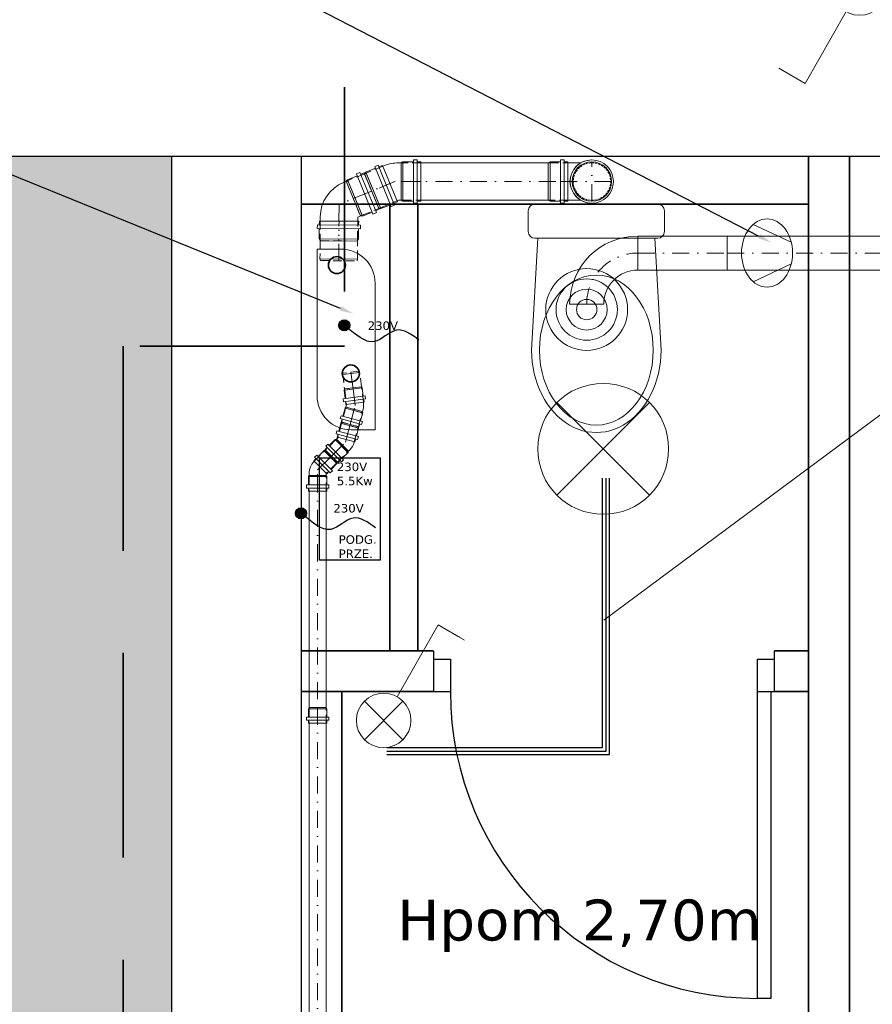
# Model space of a CAD drawing. Header units: centimetres. Extents: x -8592 to 21948, y -2033 to 10821.
# Tile 125 of 147: x 5949 to 6199, y -762 to -473. Entities that reach past the tile are written whole.
import ezdxf
from ezdxf import colors
from ezdxf.entities.mleader import LeaderData, LeaderLine
from ezdxf.enums import TextEntityAlignment as Align
from ezdxf.math import Vec2, Vec3

# ---------------------------------------------------------------- set-up
doc = ezdxf.new("R2010")
doc.units = ezdxf.units.CM
doc.header["$LTSCALE"] = 10
for name, pattern in [('DASHDOT', [1, 0.5, -0.25, 0, -0.25]), ('DASHED', [0.75, 0.5, -0.25]), ('HIDDEN', [0.375, 0.25, -0.125])]:
    doc.linetypes.add(name, pattern=pattern)
doc.layers.get('0').update_dxf_attribs({"color": 254})
for name, color, linetype, lineweight in [('2DA_ALW', 116, 'Continuous', 15), ('2DE_OBJ_L+', 1, 'Continuous', 18), ('2DE_OBL_L+', 91, 'Continuous', 20), ('2DE_PLS_L(A3)', 10, 'Continuous', 25), ('2DE_PLS_N(N1)', 253, 'Continuous', 25), ('2DE_PLS_PG(PG)', 60, 'Continuous', 25), ('2DH_OBJ_z', 41, 'Continuous', 20), ('2DH_PRO_kan', 12, 'Continuous', 15), ('2DL_PRO_n', 90, 'Continuous', 15), ('2DL_PRO_pu', 30, 'Continuous', 15), ('2DL_PRO_w', 42, 'Continuous', 15), ('CP_AXISAC', 7, 'DASHDOT', 18), ('CP_AXISKA', 7, 'DASHDOT', 18), ('CP_DETAL', 33, 'Continuous', 18), ('CP_HIDDE', 203, 'HIDDEN', 18), ('nowe projktowane okna i drzwi', 161, 'Continuous', 25), ('obrys', 5, 'Continuous', 35), ('opis', 7, 'Continuous', 20), ('szraf', 253, 'Continuous', 15)]:
    doc.layers.add(name, color=color, linetype=linetype, lineweight=lineweight)
doc.layers.add('CP_WIPEOUT', color=254, linetype='Continuous')
doc.styles.add('CP_ATTR', font='ARIAL.TTF')
doc.styles.get("Standard").update_dxf_attribs({"font": 'verdana.ttf'})

# ---------------------------------------------------------------- blocks, each defined once
blk = doc.blocks.new('2DHS_746_PL')
for p, q in [((0.18, 0), (-0.18, 0)), ((-0.17, 0), (0.17, 0)), ((-0.2, -0.02), (-0.2, -0.08)), ((0.2, -0.08), (0.2, -0.02)), ((-0.19, -0.4282), (-0.1717, -0.1)), ((-0.18, -0.1), (0.18, -0.1)), ((0.19, -0.4282), (0.1717, -0.1))]:
    blk.add_line(p, q)
for centre, start, end in [((-0.18, -0.02), 90, 180), ((0.18, -0.02), 0, 90), ((-0.18, -0.08), 180, 270), ((0.18, -0.08), 270, 0)]:
    blk.add_arc(centre, 0.02, start, end)
for major_axis, ratio, start_param, end_param in [((0, 0.2201), 0.757902, -1.570796, 4.712389), ((0, 0.2418), 0.785852, 1.428944, 4.854241)]:
    blk.add_ellipse((0, -0.4282), major_axis=major_axis, ratio=ratio, start_param=start_param, end_param=end_param)
at = {"linetype": 'ByBlock', "style": 'CP_ATTR', "flags": 9}
for tag, p in [('NAME', (-0.0919, -0.0183)), ('FLOW', (-0.0919, -0.0183)), ('CHARACTER', (-0.0919, -0.0184)), ('TEMPERATURE', (-0.0919, -0.0185)), ('NUMBER', (-0.0919, -0.0185)), ('PRODUCT-TYPE', (-0.0919, -0.0186)), ('ORDER-NO', (-0.0919, -0.0187)), ('OTHER', (-0.0918, -0.0183)), ('PN', (-0.0918, -0.0183)), ('PRODUCER', (-0.0917, -0.0183)), ('ARTICLE', (-0.0916, -0.0183)), ('VOLTAGE', (-0.0916, -0.0185)), ('GROUP', (-0.0915, -0.0185)), ('WEIGHT', (-0.0915, -0.0184)), ('POWER', (-0.0915, -0.0187)), ('DN', (-0.0914, -0.0186))]:
    blk.add_attdef(tag, text='', height=0.00005, dxfattribs=at).set_placement(p, align=Align.MIDDLE_LEFT)
blk = doc.blocks.new('Parch_d090_205n_v5nwtk')
blk.add_line((49, -90), (45, -90))
blk.add_wipeout([(-50, 16), (50, 16), (50, -4), (-50, -4)]).dxf.layer = 'CP_WIPEOUT'
for p, q in [((-50, 12), (-50, 0)), ((50, 12), (50, 0)), ((-50, 9.5), (-45, 9.5)), ((-50, 9.5), (-50, 0)), ((-45, 9.5), (-45, 0)), ((45, 9.5), (50, 9.5)), ((45, 9.5), (45, 0)), ((50, 9.5), (50, 0)), ((-50, 0), (-45, 0)), ((-50, 0), (-50, 0)), ((45, 0), (45, -90)), ((45, 0), (50, 0)), ((49, 0), (49, -90)), ((50, 0), (50, 0))]:
    blk.add_line(p, q)
blk.add_arc((45, 0), 90, 180, 270)
at = {"linetype": 'ByBlock', "style": 'CP_ATTR', "flags": 9}
for tag in ['OTHER', 'PRICE', 'WEIGHT', 'CHARACTER', 'ORDER-NO', 'PRODUCT-TYPE', 'ARTICLE', 'PRODUCER', 'NUMBER', 'GROUP', 'NAME']:
    blk.add_attdef(tag, text='', height=0.00005, dxfattribs=at).set_placement((-0.2, -0.02), align=Align.MIDDLE_LEFT)
blk = doc.blocks.new('pdsew002_okr01')
blk.add_circle((0, 0), 28.6)
blk = doc.blocks.new('pdsew002_okr02')
blk.add_circle((0, 0), 25)
blk = doc.blocks.new('pdsew002_okr03')
at = {"layer": 'CP_HIDDE'}
blk.add_circle((0, 0), 22, dxfattribs=at)
blk = doc.blocks.new('pdsew002_wip_cir01')
blk.add_wipeout([(1, 0), (0.966, 0.259), (0.866, 0.5), (0.707, 0.707), (0.5, 0.866), (0.259, 0.966), (0, 1), (-0.259, 0.966), (-0.5, 0.866), (-0.707, 0.707), (-0.866, 0.5), (-0.966, 0.259), (-1, 0), (-0.966, -0.259), (-0.866, -0.5), (-0.707, -0.707), (-0.5, -0.866), (-0.259, -0.966), (0, -1), (0.259, -0.966), (0.5, -0.866), (0.707, -0.707), (0.866, -0.5), (0.966, -0.259)])
blk = doc.blocks.new('pdsew002_okr02a')
blk.add_arc((25, 0), 25, 90, 270)
blk = doc.blocks.new('pdsew002_okr01a')
blk.add_arc((28.6, 0), 28.6, 90, 270)
blk = doc.blocks.new('pdsew002_okr01b')
blk.add_arc((25, 0), 25, 90, 270)
blk = doc.blocks.new('pdsew002_wip_cir01a')
blk.add_wipeout([(20, 0), (19.3, 5.2), (17.3, 10), (14.1, 14.1), (10, 17.3), (5.2, 19.3), (0, 20), (-5.2, 19.3), (-10, 17.3), (-14.1, 14.1), (-17.3, 10), (-19.3, 5.2), (-20, 0), (-19.3, -5.2), (-17.3, -10), (-14.1, -14.1), (-10, -17.3), (-5.2, -19.3), (0, -20), (5.2, -19.3), (10, -17.3), (14.1, -14.1), (17.3, -10), (19.3, -5.2)])
blk = doc.blocks.new('pdsew002_wip_cir01b')
blk.add_wipeout([(20, 0), (19.3, 5.2), (17.3, 10), (14.1, 14.1), (10, 17.3), (5.2, 19.3), (0, 20), (-5.2, 19.3), (-10, 17.3), (-14.1, 14.1), (-17.3, 10), (-19.3, 5.2), (-20, 0), (-19.3, -5.2), (-17.3, -10), (-14.1, -14.1), (-10, -17.3), (-5.2, -19.3), (0, -20), (5.2, -19.3), (10, -17.3), (14.1, -14.1), (17.3, -10), (19.3, -5.2)])
blk = doc.blocks.new('pdsew002_wip_rec01')
blk.add_wipeout([(0, -25), (84.4, -25), (84.4, 25), (0, 25)]).dxf.layer = 'CP_WIPEOUT'
blk = doc.blocks.new('Phpn_kan000_a0072_fh8f7on')
for p, q in [((12.56, 5.5), (5.8, 5.5)), ((5.8, -5.5), (12.56, -5.5))]:
    blk.add_line(p, q)
at = {"layer": 'CP_DETAL'}
blk.add_line((0.54, 5.5), (0.54, -5.5), dxfattribs=at)
at = {"layer": 'CP_HIDDE'}
for p, q in [((0.54, 5.5), (0, 5.36)), ((0, -5.37), (0, 5.36)), ((0.54, 5.5), (5.8, 5.5)), ((0.54, -5.5), (0, -5.37)), ((5.8, -5.5), (0.54, -5.5))]:
    blk.add_line(p, q, dxfattribs=at)
at = {"linetype": 'ByBlock', "style": 'CP_ATTR', "flags": 9}
for tag in ['DN', 'WEIGHT', 'MATERIAL', 'DIMS', 'OTHER', 'CHARACTER', 'PRODUCER', 'ORDER-NO', 'PRODUCT-TYPE', 'ARTICLE', 'GROUP', 'NUMBER', 'NAME']:
    blk.add_attdef(tag, text='', height=0.00005, dxfattribs=at).set_placement((-0.09, 0), align=Align.MIDDLE_LEFT)
at = {"layer": 'CP_WIPEOUT', "xscale": 0.28817972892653, "yscale": 0.2885}
blk.add_blockref('pdsew002_wip_cir01a', (12.56, 0), dxfattribs=at)
for p, q in [((12.56, 5.77), (12.73, 5.77)), ((12.56, -5.77), (12.73, -5.77))]:
    blk.add_line(p, q)
at = {"xscale": 0.23054378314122, "yscale": 0.2308}
blk.add_blockref('pdsew002_okr01b', (6.8, 0), dxfattribs=at)
at = {"layer": 'CP_WIPEOUT', "xscale": 6.34295070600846, "yscale": 6.34999999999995, "zscale": 20}
blk.add_blockref('pdsew002_wip_cir01', (12.73, 0), dxfattribs=at)
at = {"xscale": 0.22178149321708, "yscale": 0.22202797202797}
for name, p in [('pdsew002_okr01a', (6.39, 0)), ('pdsew002_okr01', (12.79, 0))]:
    blk.add_blockref(name, p, dxfattribs=at)
at = {"layer": 'CP_WIPEOUT', "xscale": 0.28817972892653, "yscale": 0.2885}
blk.add_blockref('pdsew002_wip_cir01b', (12.84, 0), dxfattribs=at)
at = {"layer": 'CP_WIPEOUT', "xscale": 0.00061402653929, "yscale": 0.2308}
blk.add_blockref('pdsew002_wip_rec01', (12.79, 0), dxfattribs=at)
for p, q in [((12.79, 6.35), (12.73, 6.35)), ((12.84, 5.77), (12.79, 5.77)), ((12.84, -5.77), (12.79, -5.77)), ((12.79, -6.35), (12.73, -6.35))]:
    blk.add_line(p, q)
at = {"layer": 'CP_AXISKA'}
for p, q in [((12.84, -5.77), (12.84, 5.77)), ((18.6, 0), (0, 0))]:
    blk.add_line(p, q, dxfattribs=at)
for name, p, xscale, yscale in [('pdsew002_okr02a', (7.02, 0), 0.23054378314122, 0.2308), ('pdsew002_okr02', (12.84, 0), 0.23054378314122, 0.2308), ('pdsew002_okr03', (12.84, 0), 0.24966853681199, 0.24994600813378)]:
    blk.add_blockref(name, p, dxfattribs=dict(xscale=xscale, yscale=yscale))
blk = doc.blocks.new('2hpn_kan000_a0739_5t7mc0e')
for p, q in [((-1.69, 5.54), (1.14, 6.7)), ((0.92, 7.24), (1.94, 7.66)), ((0.92, 7.24), (5.74, -4.51)), ((1.94, 7.66), (6.76, -4.09)), ((2.16, 7.12), (3.18, 7.54)), ((7.56, -3.14), (3.18, 7.54)), ((-2.75, 4.82), (-3.27, 4.82)), ((-2.75, 4.82), (-2.09, 5.09)), ((-1.69, 5.54), (-2.09, 5.09)), ((1.42, -5.36), (2.09, -5.09)), ((2.69, -5.13), (2.09, -5.09)), ((2.69, -5.13), (5.52, -3.97)), ((5.74, -4.51), (6.76, -4.09)), ((6.54, -3.56), (7.56, -3.14)), ((-2.75, -6.18), (-3.27, -6.18))]:
    blk.add_line(p, q)
blk.add_arc((-2.75, 4.82), 11, 270, 292.3)
at = {"layer": 'CP_AXISKA'}
for p, q in [((5.37, 2.2), (-1.67, -0.68)), ((-1.67, -0.68), (-9.07, -0.68))]:
    blk.add_line(p, q, dxfattribs=at)
at = {"layer": 'CP_DETAL'}
for p, q in [((-8.53, 4.82), (-8.53, -6.18)), ((-2.09, 5.09), (2.09, -5.09)), ((2.09, -5.09), (-2.09, 5.09)), ((-1.69, 5.54), (2.69, -5.13))]:
    blk.add_line(p, q, dxfattribs=at)
at = {"layer": 'CP_HIDDE'}
for p, q in [((-8.53, 4.82), (-9.07, 4.68)), ((-9.07, -6.05), (-9.07, 4.68)), ((-8.53, 4.82), (-3.27, 4.82)), ((-8.53, -6.18), (-9.07, -6.05)), ((-3.27, -6.18), (-8.53, -6.18))]:
    blk.add_line(p, q, dxfattribs=at)
at = {"linetype": 'ByBlock', "style": 'CP_ATTR', "flags": 9}
for tag in ['DN', 'WEIGHT', 'MATERIAL', 'DIMS', 'OTHER', 'CHARACTER', 'PRODUCER', 'ORDER-NO', 'PRODUCT-TYPE', 'ARTICLE', 'GROUP', 'NUMBER', 'NAME']:
    blk.add_attdef(tag, text='', height=0.00005, dxfattribs=at).set_placement((-9.16, -0.69), align=Align.MIDDLE_LEFT)
blk = doc.blocks.new('2hpn_kan000_0048_zmsnjmh')
for p, q in [((3.6, 6.35), (3.6, -6.35)), ((3.6, 6.35), (4.7, 6.35)), ((4.7, 6.35), (4.7, -6.35)), ((-37.36, 5.5), (0, 5.5)), ((0.54, 5.77), (0, 5.5)), ((0.54, 5.77), (3.6, 5.77)), ((4.7, 5.77), (5.8, 5.77)), ((5.8, -5.77), (5.8, 5.77)), ((-37.36, -5.5), (0, -5.5)), ((0.54, -5.77), (0, -5.5)), ((0.54, -5.77), (3.6, -5.77)), ((4.7, -5.77), (5.8, -5.77)), ((3.6, -6.35), (4.7, -6.35))]:
    blk.add_line(p, q)
at = {"layer": 'CP_AXISKA'}
blk.add_line((-43.16, 0), (5.8, 0), dxfattribs=at)
at = {"layer": 'CP_DETAL'}
for p, q in [((-42.62, 5.5), (-42.62, -5.5)), ((0, 5.5), (0, -5.5)), ((0, -5.5), (0, 5.5)), ((0.54, 5.77), (0.54, -5.77))]:
    blk.add_line(p, q, dxfattribs=at)
at = {"layer": 'CP_HIDDE'}
for p, q in [((-43.16, 5.37), (-42.62, 5.5)), ((-43.16, 5.37), (-43.16, -5.37)), ((-37.36, 5.5), (-42.62, 5.5)), ((-43.16, -5.37), (-42.62, -5.5)), ((-42.62, -5.5), (-37.36, -5.5))]:
    blk.add_line(p, q, dxfattribs=at)
at = {"linetype": 'ByBlock', "style": 'CP_ATTR', "flags": 9}
for tag in ['NAME', 'GROUP', 'NUMBER', 'PRODUCER', 'ARTICLE', 'PRODUCT-TYPE', 'ORDER-NO', 'CHARACTER', 'DN', 'PN', 'TEMPERATURE', 'FLOW', 'POWER', 'VOLTAGE', 'WEIGHT', 'OTHER']:
    blk.add_attdef(tag, text='', height=0.00005, rotation=270, dxfattribs=at).set_placement((-43.17, 0), align=Align.MIDDLE_LEFT)
blk = doc.blocks.new('2hpn_kan000_a0073_5ec3a1h')
for p, q in [((-4.47, 5.77), (-4.04, 6.79)), ((-4.04, 6.79), (7.67, 1.89)), ((-3.51, 6.56), (-3.08, 7.58)), ((7.56, 3.12), (-3.08, 7.58)), ((-5.11, 2.72), (-3.93, 5.55)), ((-4.47, 5.77), (7.25, 0.87)), ((7.14, 2.11), (7.56, 3.12)), ((-5.4, 1.35), (-6.64, 1.35)), ((-5.4, 1.35), (-5.07, 2.12)), ((-5.11, 2.72), (-5.07, 2.12)), ((5.53, -1.73), (6.71, 1.09)), ((7.25, 0.87), (7.67, 1.89)), ((4.75, -2.9), (5.07, -2.12)), ((5.53, -1.73), (5.07, -2.12)), ((-5.4, -9.65), (-6.64, -9.65))]:
    blk.add_line(p, q)
blk.add_arc((-5.4, 1.35), 11, 270, 337.3)
at = {"layer": 'CP_AXISKA'}
for p, q in [((2.24, 5.35), (-1.74, -4.15)), ((-1.74, -4.15), (-12.44, -4.15))]:
    blk.add_line(p, q, dxfattribs=at)
at = {"layer": 'CP_DETAL'}
for p, q in [((-11.9, 1.35), (-11.9, -9.65)), ((-5.11, 2.72), (5.53, -1.73)), ((-5.07, 2.12), (5.07, -2.12)), ((5.07, -2.12), (-5.07, 2.12))]:
    blk.add_line(p, q, dxfattribs=at)
at = {"layer": 'CP_HIDDE'}
for p, q in [((-11.9, 1.35), (-12.44, 1.21)), ((-12.44, -9.52), (-12.44, 1.21)), ((-11.9, 1.35), (-6.64, 1.35)), ((-11.9, -9.65), (-12.44, -9.52)), ((-6.64, -9.65), (-11.9, -9.65))]:
    blk.add_line(p, q, dxfattribs=at)
at = {"linetype": 'ByBlock', "style": 'CP_ATTR', "flags": 9}
for tag in ['DN', 'WEIGHT', 'MATERIAL', 'DIMS', 'OTHER', 'CHARACTER', 'PRODUCER', 'ORDER-NO', 'PRODUCT-TYPE', 'ARTICLE', 'GROUP', 'NUMBER', 'NAME']:
    blk.add_attdef(tag, text='', height=0.00005, dxfattribs=at).set_placement((-12.53, -4.15), align=Align.MIDDLE_LEFT)
blk = doc.blocks.new('2hpn_kan000_0050_z333fp')
for p, q in [((3.6, 6.35), (3.6, -6.35)), ((3.6, 6.35), (4.7, 6.35)), ((4.7, 6.35), (4.7, -6.35)), ((0.54, 5.77), (0, 5.5)), ((0, 5.5), (0, 5.5)), ((0.54, 5.77), (3.6, 5.77)), ((4.7, 5.77), (5.8, 5.77)), ((5.8, -5.77), (5.8, 5.77)), ((0, -5.5), (0, -5.5)), ((0.54, -5.77), (0, -5.5)), ((0.54, -5.77), (3.6, -5.77)), ((4.7, -5.77), (5.8, -5.77)), ((3.6, -6.35), (4.7, -6.35))]:
    blk.add_line(p, q)
at = {"layer": 'CP_AXISKA'}
blk.add_line((-5.8, 0), (5.8, 0), dxfattribs=at)
at = {"layer": 'CP_DETAL'}
for p, q in [((-5.26, 5.5), (-5.26, -5.5)), ((0, 5.5), (0, -5.5)), ((0, -5.5), (0, 5.5)), ((0.54, 5.77), (0.54, -5.77))]:
    blk.add_line(p, q, dxfattribs=at)
at = {"layer": 'CP_HIDDE'}
for p, q in [((-5.8, 5.37), (-5.26, 5.5)), ((-5.8, 5.37), (-5.8, -5.37)), ((0, 5.5), (-5.26, 5.5)), ((-5.8, -5.37), (-5.26, -5.5)), ((-5.26, -5.5), (0, -5.5))]:
    blk.add_line(p, q, dxfattribs=at)
at = {"linetype": 'ByBlock', "style": 'CP_ATTR', "flags": 9}
for tag in ['NAME', 'GROUP', 'NUMBER', 'PRODUCER', 'ARTICLE', 'PRODUCT-TYPE', 'ORDER-NO', 'CHARACTER', 'DN', 'PN', 'TEMPERATURE', 'FLOW', 'POWER', 'VOLTAGE', 'WEIGHT', 'OTHER']:
    blk.add_attdef(tag, text='', height=0.00005, rotation=270, dxfattribs=at).set_placement((-5.81, 0), align=Align.MIDDLE_LEFT)
blk = doc.blocks.new('2hpn_kan000_a0064_z9r2k7v')
for p, q in [((-1.64, 2.15), (0.08, 3.87)), ((-0.32, 4.28), (0.32, 4.91)), ((-0.32, 4.28), (4.28, -0.32)), ((0.32, 4.91), (4.91, 0.32)), ((0.72, 4.51), (1.36, 5.15)), ((5.15, 1.36), (1.36, 5.15)), ((-2.17, 1.37), (-2.23, 1.37)), ((-2.17, 1.37), (-1.77, 1.77)), ((-1.64, 2.15), (-1.77, 1.77)), ((2.15, -1.64), (3.87, 0.08)), ((4.28, -0.32), (4.91, 0.32)), ((4.51, 0.72), (5.15, 1.36)), ((1.37, -2.17), (1.77, -1.77)), ((2.15, -1.64), (1.77, -1.77)), ((-2.17, -3.63), (-2.23, -3.63))]:
    blk.add_line(p, q)
blk.add_arc((-2.17, 1.37), 5, 270, 315)
at = {"layer": 'CP_AXISKA'}
for p, q in [((3.25, 3.25), (-1.13, -1.13)), ((-1.13, -1.13), (-6.83, -1.13))]:
    blk.add_line(p, q, dxfattribs=at)
at = {"layer": 'CP_DETAL'}
for p, q in [((-6.47, 1.37), (-6.47, -3.63)), ((-1.77, 1.77), (1.77, -1.77)), ((1.77, -1.77), (-1.77, 1.77)), ((-1.64, 2.15), (2.15, -1.64))]:
    blk.add_line(p, q, dxfattribs=at)
at = {"layer": 'CP_HIDDE'}
for p, q in [((-6.47, 1.37), (-6.83, 1.28)), ((-6.83, -3.54), (-6.83, 1.28)), ((-6.47, 1.37), (-2.23, 1.37)), ((-6.47, -3.63), (-6.83, -3.54)), ((-2.23, -3.63), (-6.47, -3.63))]:
    blk.add_line(p, q, dxfattribs=at)
at = {"linetype": 'ByBlock', "style": 'CP_ATTR', "flags": 9}
for tag in ['DN', 'WEIGHT', 'MATERIAL', 'DIMS', 'OTHER', 'CHARACTER', 'PRODUCER', 'ORDER-NO', 'PRODUCT-TYPE', 'ARTICLE', 'GROUP', 'NUMBER', 'NAME']:
    blk.add_attdef(tag, text='', height=0.00005, dxfattribs=at).set_placement((-6.92, -1.13), align=Align.MIDDLE_LEFT)
blk = doc.blocks.new('2hpn_kan000_0035_fcju56v')
for p, q in [((2.8, 3.25), (2.8, -3.25)), ((2.8, 3.25), (3.7, 3.25)), ((3.7, 3.25), (3.7, -3.25)), ((-95.4, 2.5), (0, 2.5)), ((0.36, 2.68), (0, 2.5)), ((0.36, 2.68), (2.8, 2.68)), ((3.7, 2.68), (4.6, 2.68)), ((4.6, -2.68), (4.6, 2.68)), ((-95.4, -2.5), (0, -2.5)), ((0.36, -2.68), (0, -2.5)), ((0.36, -2.68), (2.8, -2.68)), ((3.7, -2.68), (4.6, -2.68)), ((2.8, -3.25), (3.7, -3.25))]:
    blk.add_line(p, q)
at = {"layer": 'CP_AXISKA'}
blk.add_line((-100, 0), (4.6, 0), dxfattribs=at)
at = {"layer": 'CP_DETAL'}
for p, q in [((-99.64, 2.5), (-99.64, -2.5)), ((0, 2.5), (0, -2.5)), ((0, -2.5), (0, 2.5)), ((0.36, 2.68), (0.36, -2.68))]:
    blk.add_line(p, q, dxfattribs=at)
at = {"layer": 'CP_HIDDE'}
for p, q in [((-100, 2.41), (-99.64, 2.5)), ((-100, 2.41), (-100, -2.41)), ((-95.4, 2.5), (-99.64, 2.5)), ((-100, -2.41), (-99.64, -2.5)), ((-99.64, -2.5), (-95.4, -2.5))]:
    blk.add_line(p, q, dxfattribs=at)
at = {"linetype": 'ByBlock', "style": 'CP_ATTR', "flags": 9}
for tag in ['NAME', 'GROUP', 'NUMBER', 'PRODUCER', 'ARTICLE', 'PRODUCT-TYPE', 'ORDER-NO', 'CHARACTER', 'DN', 'PN', 'TEMPERATURE', 'FLOW', 'POWER', 'VOLTAGE', 'WEIGHT', 'OTHER']:
    blk.add_attdef(tag, text='', height=0.00005, rotation=270, dxfattribs=at).set_placement((-100.01, 0), align=Align.MIDDLE_LEFT)
blk = doc.blocks.new('2hpn_kan000_0035_fpp4g41')
for p, q in [((2.8, 3.25), (2.8, -3.25)), ((2.8, 3.25), (3.7, 3.25)), ((3.7, 3.25), (3.7, -3.25)), ((-63.52, 2.5), (0, 2.5)), ((0.36, 2.68), (0, 2.5)), ((0.36, 2.68), (2.8, 2.68)), ((3.7, 2.68), (4.6, 2.68)), ((4.6, -2.68), (4.6, 2.68)), ((-63.52, -2.5), (0, -2.5)), ((0.36, -2.68), (0, -2.5)), ((0.36, -2.68), (2.8, -2.68)), ((3.7, -2.68), (4.6, -2.68)), ((2.8, -3.25), (3.7, -3.25))]:
    blk.add_line(p, q)
at = {"layer": 'CP_AXISKA'}
blk.add_line((-68.12, 0), (4.6, 0), dxfattribs=at)
at = {"layer": 'CP_DETAL'}
for p, q in [((-67.77, 2.5), (-67.77, -2.5)), ((0, 2.5), (0, -2.5)), ((0, -2.5), (0, 2.5)), ((0.36, 2.68), (0.36, -2.68))]:
    blk.add_line(p, q, dxfattribs=at)
at = {"layer": 'CP_HIDDE'}
for p, q in [((-68.12, 2.41), (-67.77, 2.5)), ((-68.12, 2.41), (-68.12, -2.41)), ((-63.52, 2.5), (-67.77, 2.5)), ((-68.12, -2.41), (-67.77, -2.5)), ((-67.77, -2.5), (-63.52, -2.5))]:
    blk.add_line(p, q, dxfattribs=at)
at = {"linetype": 'ByBlock', "style": 'CP_ATTR', "flags": 9}
for tag in ['NAME', 'GROUP', 'NUMBER', 'PRODUCER', 'ARTICLE', 'PRODUCT-TYPE', 'ORDER-NO', 'CHARACTER', 'DN', 'PN', 'TEMPERATURE', 'FLOW', 'POWER', 'VOLTAGE', 'WEIGHT', 'OTHER']:
    blk.add_attdef(tag, text='', height=0.00005, rotation=270, dxfattribs=at).set_placement((-68.14, 0), align=Align.MIDDLE_LEFT)
blk = doc.blocks.new('2hpn_kan000_a0065_5t6zevu')
for p, q in [((-1.03, 2.5), (1.08, 3.72)), ((0.8, 4.21), (1.58, 4.66)), ((0.8, 4.21), (4.05, -1.41)), ((1.58, 4.66), (4.83, -0.96)), ((1.86, 4.17), (2.64, 4.62)), ((5.32, -0.02), (2.64, 4.62)), ((-1.71, 1.9), (-1.84, 1.9)), ((-1.71, 1.9), (-1.25, 2.17)), ((-1.03, 2.5), (-1.25, 2.17)), ((0.79, -2.43), (1.25, -2.17)), ((1.65, -2.14), (1.25, -2.17)), ((1.65, -2.14), (3.76, -0.92)), ((4.05, -1.41), (4.83, -0.96)), ((4.54, -0.47), (5.32, -0.02)), ((-1.71, -3.1), (-1.84, -3.1))]:
    blk.add_line(p, q)
blk.add_arc((-1.71, 1.9), 5, 270, 300)
at = {"layer": 'CP_AXISKA'}
for p, q in [((3.98, 2.3), (-1.04, -0.6)), ((-1.04, -0.6), (-6.44, -0.6))]:
    blk.add_line(p, q, dxfattribs=at)
at = {"layer": 'CP_DETAL'}
for p, q in [((-6.08, 1.9), (-6.08, -3.1)), ((-1.25, 2.17), (1.25, -2.17)), ((1.25, -2.17), (-1.25, 2.17)), ((-1.03, 2.5), (1.65, -2.14))]:
    blk.add_line(p, q, dxfattribs=at)
at = {"layer": 'CP_HIDDE'}
for p, q in [((-6.08, 1.9), (-6.44, 1.81)), ((-6.44, -3.01), (-6.44, 1.81)), ((-6.08, 1.9), (-1.84, 1.9)), ((-6.08, -3.1), (-6.44, -3.01)), ((-1.84, -3.1), (-6.08, -3.1))]:
    blk.add_line(p, q, dxfattribs=at)
at = {"linetype": 'ByBlock', "style": 'CP_ATTR', "flags": 9}
for tag in ['DN', 'WEIGHT', 'MATERIAL', 'DIMS', 'OTHER', 'CHARACTER', 'PRODUCER', 'ORDER-NO', 'PRODUCT-TYPE', 'ARTICLE', 'GROUP', 'NUMBER', 'NAME']:
    blk.add_attdef(tag, text='', height=0.00005, dxfattribs=at).set_placement((-6.53, -0.6), align=Align.MIDDLE_LEFT)
blk = doc.blocks.new('2hpn_kan000_0038_f2ud8pe')
for p, q in [((2.8, 3.25), (2.8, -3.25)), ((2.8, 3.25), (3.7, 3.25)), ((3.7, 3.25), (3.7, -3.25)), ((0.36, 2.68), (0, 2.5)), ((0, 2.5), (0, 2.5)), ((0.36, 2.68), (2.8, 2.68)), ((3.7, 2.68), (4.6, 2.68)), ((4.6, -2.68), (4.6, 2.68)), ((0, -2.5), (0, -2.5)), ((0.36, -2.68), (0, -2.5)), ((0.36, -2.68), (2.8, -2.68)), ((3.7, -2.68), (4.6, -2.68)), ((2.8, -3.25), (3.7, -3.25))]:
    blk.add_line(p, q)
at = {"layer": 'CP_AXISKA'}
blk.add_line((-4.6, 0), (4.6, 0), dxfattribs=at)
at = {"layer": 'CP_DETAL'}
for p, q in [((-4.24, 2.5), (-4.24, -2.5)), ((0, 2.5), (0, -2.5)), ((0, -2.5), (0, 2.5)), ((0.36, 2.68), (0.36, -2.68))]:
    blk.add_line(p, q, dxfattribs=at)
at = {"layer": 'CP_HIDDE'}
for p, q in [((-4.6, 2.41), (-4.24, 2.5)), ((-4.6, 2.41), (-4.6, -2.41)), ((0, 2.5), (-4.24, 2.5)), ((-4.6, -2.41), (-4.24, -2.5)), ((-4.24, -2.5), (0, -2.5))]:
    blk.add_line(p, q, dxfattribs=at)
at = {"linetype": 'ByBlock', "style": 'CP_ATTR', "flags": 9}
for tag in ['NAME', 'GROUP', 'NUMBER', 'PRODUCER', 'ARTICLE', 'PRODUCT-TYPE', 'ORDER-NO', 'CHARACTER', 'DN', 'PN', 'TEMPERATURE', 'FLOW', 'POWER', 'VOLTAGE', 'WEIGHT', 'OTHER']:
    blk.add_attdef(tag, text='', height=0.00005, rotation=270, dxfattribs=at).set_placement((-4.61, 0), align=Align.MIDDLE_LEFT)
blk = doc.blocks.new('2hpn_kan000_a0737_52u1vpx')
for p, q in [((-0.68, 2.62), (1.57, 3.54)), ((1.36, 4.07), (2.19, 4.41)), ((1.36, 4.07), (3.82, -1.94)), ((2.19, 4.41), (4.66, -1.6)), ((2.41, 3.88), (3.24, 4.23)), ((5.27, -0.73), (3.24, 4.23)), ((-1.6, 2.04), (-1.71, 2.04)), ((-1.6, 2.04), (-0.95, 2.31)), ((-0.68, 2.62), (-0.95, 2.31)), ((0.29, -2.58), (0.95, -2.31)), ((1.35, -2.34), (0.95, -2.31)), ((1.35, -2.34), (3.61, -1.42)), ((3.82, -1.94), (4.66, -1.6)), ((4.44, -1.08), (5.27, -0.73)), ((-1.6, -2.96), (-1.71, -2.96))]:
    blk.add_line(p, q)
blk.add_arc((-1.6, 2.04), 5, 270, 292.3)
at = {"layer": 'CP_AXISKA'}
for p, q in [((4.26, 1.75), (-1.11, -0.46)), ((-1.11, -0.46), (-6.31, -0.46))]:
    blk.add_line(p, q, dxfattribs=at)
at = {"layer": 'CP_DETAL'}
for p, q in [((-5.95, 2.04), (-5.95, -2.96)), ((-0.95, 2.31), (0.95, -2.31)), ((0.95, -2.31), (-0.95, 2.31)), ((-0.68, 2.62), (1.35, -2.34))]:
    blk.add_line(p, q, dxfattribs=at)
at = {"layer": 'CP_HIDDE'}
for p, q in [((-5.95, 2.04), (-6.31, 1.95)), ((-6.31, -2.87), (-6.31, 1.95)), ((-5.95, 2.04), (-1.71, 2.04)), ((-5.95, -2.96), (-6.31, -2.87)), ((-1.71, -2.96), (-5.95, -2.96))]:
    blk.add_line(p, q, dxfattribs=at)
at = {"linetype": 'ByBlock', "style": 'CP_ATTR', "flags": 9}
for tag in ['DN', 'WEIGHT', 'MATERIAL', 'DIMS', 'OTHER', 'CHARACTER', 'PRODUCER', 'ORDER-NO', 'PRODUCT-TYPE', 'ARTICLE', 'GROUP', 'NUMBER', 'NAME']:
    blk.add_attdef(tag, text='', height=0.00005, dxfattribs=at).set_placement((-6.4, -0.46), align=Align.MIDDLE_LEFT)
blk = doc.blocks.new('CPEL_3398')
for p, q in [((-0.2828, 0.2828), (0.2828, -0.2828)), ((-0.2828, -0.2828), (0.2828, 0.2828))]:
    blk.add_line(p, q)
blk.add_circle((0, 0), 0.4)
at = {"linetype": 'ByBlock', "style": 'CP_ATTR', "flags": 9}
for tag, p in [('NAME', (-0.0919, -0.0183)), ('NUMBER', (-0.0919, -0.0185)), ('CHARACTER', (-0.0919, -0.0184)), ('PRODUCT-TYPE', (-0.0919, -0.0186)), ('ORDER-NO', (-0.0919, -0.0187)), ('OTHER', (-0.0918, -0.0183)), ('PRODUCER', (-0.0917, -0.0183)), ('ARTICLE', (-0.0916, -0.0183)), ('VOLTAGE', (-0.0916, -0.0185)), ('GROUP', (-0.0915, -0.0185)), ('WEIGHT', (-0.0915, -0.0184)), ('POWER', (-0.0915, -0.0187))]:
    blk.add_attdef(tag, text='', height=0.00005, dxfattribs=at).set_placement(p, align=Align.MIDDLE_LEFT)
blk = doc.blocks.new('CPEL_25951')
for p, q in [((0.4, 0.7), (0.0992, 0.1736)), ((0.4, 0.7), (0.5938, 0.5892)), ((-0.1414, 0.1414), (0.1414, -0.1414)), ((-0.1414, -0.1414), (0.1414, 0.1414))]:
    blk.add_line(p, q)
blk.add_circle((0, 0), 0.2)
at = {"linetype": 'ByBlock', "style": 'CP_ATTR', "flags": 9}
for tag, p in [('NAME', (-0.0919, -0.0183)), ('NUMBER', (-0.0919, -0.0185)), ('CHARACTER', (-0.0919, -0.0184)), ('PRODUCT-TYPE', (-0.0919, -0.0186)), ('ORDER-NO', (-0.0919, -0.0187)), ('OTHER', (-0.0918, -0.0183)), ('PRODUCER', (-0.0917, -0.0183)), ('ARTICLE', (-0.0916, -0.0183)), ('VOLTAGE', (-0.0916, -0.0185)), ('GROUP', (-0.0915, -0.0185)), ('WEIGHT', (-0.0915, -0.0184)), ('POWER', (-0.0915, -0.0187))]:
    blk.add_attdef(tag, text='', height=0.00005, dxfattribs=at).set_placement(p, align=Align.MIDDLE_LEFT)
blk = doc.blocks.new('CPEL_SPLAN_0032')
for p, q in [((0.4, 0.7), (0.0992, 0.1736)), ((0.4, 0.7), (0.5938, 0.5892)), ((-0.4, -0.7), (-0.0992, -0.1736)), ((-0.4, -0.7), (-0.5938, -0.5892))]:
    blk.add_line(p, q)
for radius in [0.2, 0.1]:
    blk.add_circle((0, 0), radius)
at = {"linetype": 'ByBlock', "style": 'CP_ATTR', "flags": 9}
for tag, p in [('NAME', (-0.0919, -0.0183)), ('NUMBER', (-0.0919, -0.0185)), ('CHARACTER', (-0.0919, -0.0184)), ('PRODUCT-TYPE', (-0.0919, -0.0186)), ('ORDER-NO', (-0.0919, -0.0187)), ('OTHER', (-0.0918, -0.0183)), ('PRODUCER', (-0.0917, -0.0183)), ('ARTICLE', (-0.0916, -0.0183)), ('VOLTAGE', (-0.0916, -0.0185)), ('GROUP', (-0.0915, -0.0185)), ('WEIGHT', (-0.0915, -0.0184)), ('POWER', (-0.0915, -0.0187))]:
    blk.add_attdef(tag, text='', height=0.00005, dxfattribs=at).set_placement(p, align=Align.MIDDLE_LEFT)
blk = doc.blocks.new('*U1785')
for p, q in [((10, 15), (10, 15)), ((10, 15), (20, 15)), ((20, 15), (20, 15)), ((0, -5), (0, 5)), ((0, 5), (0, 5)), ((0, -5), (0, -5))]:
    blk.add_line(p, q)
for radius in [20, 10]:
    blk.add_arc((0, 15), radius, 270, 0)
at = {"layer": 'CP_AXISAC'}
blk.add_arc((0, 15), 15, 270, 0, dxfattribs=at)
at = {"style": 'CP_ATTR', "flags": 9}
for tag in ['NAME', 'PRODUCER', 'PRODUCT-TYPE', 'ARTICLE', 'FLOW', 'NUMBER', 'SYSTEM', 'FORM', 'SIZE', 'OTHER']:
    blk.add_attdef(tag, (0, 0), '', height=0.0001, dxfattribs=at)
blk = doc.blocks.new('*U1787')
for p, q in [((0, -5), (0, 5)), ((0, 5), (26.23, 5)), ((26.23, 5), (26.23, -5)), ((26.23, -5), (0, -5))]:
    blk.add_line(p, q)
at = {"layer": 'CP_AXISAC'}
blk.add_line((0, 0), (26.23, 0), dxfattribs=at)
at = {"style": 'CP_ATTR', "flags": 9}
for tag in ['NAME', 'PRODUCER', 'PRODUCT-TYPE', 'ARTICLE', 'FLOW', 'NUMBER', 'SYSTEM', 'FORM', 'SIZE', 'OTHER']:
    blk.add_attdef(tag, (0, 0), '', height=0.0001, dxfattribs=at)
blk = doc.blocks.new('*U1794')
for p, q in [((0, -5), (0, 5)), ((0, 5), (183.63, 5)), ((183.63, 5), (183.63, -5)), ((183.63, -5), (0, -5))]:
    blk.add_line(p, q)
at = {"layer": 'CP_AXISAC'}
blk.add_line((0, 0), (183.63, 0), dxfattribs=at)
at = {"style": 'CP_ATTR', "flags": 9}
for tag in ['NAME', 'PRODUCER', 'PRODUCT-TYPE', 'ARTICLE', 'FLOW', 'NUMBER', 'SYSTEM', 'FORM', 'SIZE', 'OTHER']:
    blk.add_attdef(tag, (0, 0), '', height=0.0001, dxfattribs=at)
blk = doc.blocks.new('2DL_D075_PL')
for p, q in [((0.474, 0.159), (-0.271, 0.42)), ((0.474, -0.159), (-0.271, -0.42))]:
    blk.add_line(p, q)
blk.add_circle((0, 0), 0.5)
at = {"linetype": 'ByBlock', "style": 'CP_ATTR', "flags": 9}
for tag, p in [('NAME', (-0.092, -0.018)), ('NUMBER', (-0.092, -0.018)), ('GROUP', (-0.092, -0.018)), ('ARTICLE', (-0.092, -0.019)), ('CHARACTER', (-0.092, -0.019)), ('TEMPERATURE', (-0.092, -0.018)), ('FLOW', (-0.092, -0.018)), ('PRODUCT-TYPE', (-0.092, -0.019)), ('ORDER-NO', (-0.092, -0.019)), ('PRODUCER', (-0.092, -0.019)), ('PN', (-0.091, -0.018)), ('OTHER', (-0.091, -0.018)), ('DN', (-0.091, -0.019)), ('POWER', (-0.091, -0.019)), ('VOLTAGE', (-0.091, -0.019))]:
    blk.add_attdef(tag, text='', height=0.00005, dxfattribs=at).set_placement(p, align=Align.MIDDLE_LEFT)
blk = doc.blocks.new('2v_cent002_0126_zo1dj3m')
for radius in [12, 9, 6, 3]:
    blk.add_circle((0, 0), radius)
at = {"linetype": 'ByBlock', "style": 'CP_ATTR', "flags": 9}
for tag, p in [('NAME', (-0.1, -0.09)), ('NUMBER', (-0.1, -0.09)), ('GROUP', (-0.1, -0.1)), ('ARTICLE', (-0.1, -0.1)), ('PRODUCT-TYPE', (-0.1, -0.1)), ('ORDER-NO', (-0.1, -0.11)), ('PRODUCER', (-0.1, -0.12)), ('TEMPERATURE', (-0.09, -0.09)), ('FLOW', (-0.09, -0.1)), ('CHARACTER', (-0.09, -0.1)), ('CAPACITY_MAX', (-0.09, -0.12)), ('OTHER', (-0.08, -0.09)), ('POWER', (-0.08, -0.11)), ('VOLTAGE', (-0.08, -0.11)), ('PN', (-0.07, -0.1)), ('DN', (-0.07, -0.1))]:
    blk.add_attdef(tag, text='', height=0.01, dxfattribs=at).set_placement(p, align=Align.MIDDLE_LEFT)

msp = doc.modelspace()

# ---------------------------------------------------------------- hatches: boundary and pattern name
at = {"linetype": 'Continuous', "transparency": 33554687}
h = msp.add_hatch(color=1, dxfattribs=at)
h.dxf.hatch_style = 1
edge = h.paths.add_edge_path()
edge.add_arc((6044.36, -562.34), 1.63, 0, 360)
h = msp.add_hatch(color=1, dxfattribs=at)
h.dxf.hatch_style = 1
edge = h.paths.add_edge_path()
edge.add_arc((6031.65, -617.46), 1.63, 0, 360)
at = {"layer": 'szraf', "transparency": 33554574}
h = msp.add_hatch(dxfattribs=at)
h.set_pattern_fill('ANGLE', color=253, scale=3)
h.set_pattern_definition([(0, (0, 0), (0, 20.955), [15.24, -5.715]), (90, (0, 0), (-20.955, 1e-15), [15.24, -5.715])])
h.paths.add_polyline_path([(5993.65, -1783.61), (5993.65, -512.69), (4694.24, -512.69), (4694.24, -1783.61)])

# ---------------------------------------------------------------- linework, layer by layer
at = {"color": 1, "linetype": 'Continuous'}
msp.add_lwpolyline([(6037.02, -601.17), (6054.81, -601.17), (6054.81, -631.26), (6037.02, -631.26)], close=True, dxfattribs=at)
for centre in [(6044.36, -562.34), (6031.65, -617.46)]:
    msp.add_circle(centre, 1.63, dxfattribs=at)
for points in [[(6066.21, -566.65), (6059.6, -563.75), (6053.08, -567.1), (6045.17, -562.98), (6044.36, -562.34)], [(6053.5, -621.77), (6046.89, -618.86), (6040.37, -622.21), (6032.46, -618.09), (6031.65, -617.46)]]:
    msp.add_spline(points, degree=3, dxfattribs=at)
at = {"layer": 'obrys', "color": 4}
for p, q in [((6180.55, -512.69), (6180.55, -914.69)), ((6192.55, -512.69), (6192.55, -914.69)), ((6031.65, -526.77), (6180.55, -526.77)), ((6057.73, -526.77), (6057.73, -657.77)), ((6065.9, -526.77), (6065.9, -657.77)), ((6031.65, -657.77), (6180.55, -657.77)), ((6031.65, -669.77), (6180.55, -669.77))]:
    msp.add_line(p, q, dxfattribs=at)
at = {"layer": 'obrys', "color": 0, "lineweight": 30}
for points in [[(4694.24, -512.69), (6389.65, -512.69), (6389.65, -1783.61), (4694.24, -1783.61), (4694.24, -512.69)], [(5993.65, -512.69), (5993.65, -1783.61)], [(5993.65, -512.69), (5993.65, -952.69)], [(6031.65, -512.69), (6031.65, -914.69)], [(6031.65, -512.69), (6031.65, -914.69), (6251.65, -914.69), (6251.65, -917.69)]]:
    msp.add_lwpolyline(points, dxfattribs=at)
at = {"layer": 'obrys', "color": 2, "lineweight": 20}
msp.add_lwpolyline([(6053.36, -549.98), (6053.36, -592.98), (6046.36, -592.98, -0.414214), (6036.36, -582.98), (6036.36, -539.98), (6043.36, -539.98, -0.414214)], format="xyb", close=True, dxfattribs=at)
at = {"layer": 'obrys', "color": 4}
msp.add_lwpolyline([(6043.65, -669.77), (6043.65, -914.69)], dxfattribs=at)
for centre in [(6042.17, -544.65), (6046.25, -576.45)]:
    msp.add_circle(centre, 2.5, dxfattribs=at)

# ---------------------------------------------------------------- block references
at = {"layer": '2DE_OBJ_L+', "xscale": 40, "yscale": 40, "zscale": 40}
msp.add_blockref('CPEL_SPLAN_0032', (6195.51, -463.36), dxfattribs=at)
at = {"layer": '2DE_OBL_L+', "xscale": 48, "yscale": 48, "zscale": 48}
msp.add_blockref('CPEL_3398', (6120.28, -598.56), dxfattribs=at)
at = {"layer": '2DH_OBJ_z', "xscale": 100, "yscale": 100, "zscale": 100}
msp.add_blockref('2DHS_746_PL', (6118.27, -526.77), dxfattribs=at)
at = {"layer": '2DH_PRO_kan', "yscale": -1}
for name, p, rotation in [('2hpn_kan000_a0739_5t7mc0e', (6060.99, -520.15), 22.30000000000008), ('2hpn_kan000_a0073_5ec3a1h', (6046.97, -525.16), 89.5999999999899), ('2hpn_kan000_a0737_52u1vpx', (6047.23, -586.97), 277.3000000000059), ('2hpn_kan000_a0065_5t6zevu', (6043.8, -597.47), 254.9999999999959)]:
    msp.add_blockref(name, p, dxfattribs=dict(at, rotation=rotation))
at = {"layer": '2DH_PRO_kan'}
for name, p, rotation in [('2hpn_kan000_0050_z333fp', (6052.34, -522.96), 22.29999999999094), ('2hpn_kan000_0050_z333fp', (6042.74, -537.57), 89.60000000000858), ('2hpn_kan000_0038_f2ud8pe', (6046.88, -580.65), 277.3000000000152), ('2hpn_kan000_0038_f2ud8pe', (6046.04, -591.41), 255.0000000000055), ('2hpn_kan000_0038_f2ud8pe', (6040.54, -600.73), 224.999999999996), ('2hpn_kan000_a0064_z9r2k7v', (6036.51, -606.36), 224.9999999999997), ('2hpn_kan000_0035_fpp4g41', (6036.51, -674.48), 270), ('2hpn_kan000_0035_fcju56v', (6036.51, -774.48), 270)]:
    msp.add_blockref(name, p, dxfattribs=dict(at, rotation=rotation))
at = {"layer": '2DL_PRO_n', "yscale": -1, "zscale": 10, "rotation": 90}
msp.add_blockref('*U1785', (6115.44, -556.12), dxfattribs=at)
at = {"layer": '2DL_PRO_n'}
for name, p in [('*U1787', (6130.44, -541.12)), ('*U1794', (6156.67, -541.12))]:
    msp.add_blockref(name, p, dxfattribs=at)
at = {"layer": '2DL_PRO_pu', "xscale": 15, "yscale": 20, "zscale": 15}
msp.add_blockref('2DL_D075_PL', (6168.36, -541.12), dxfattribs=at)
at = {"layer": '2DL_PRO_w'}
msp.add_blockref('2v_cent002_0126_zo1dj3m', (6115.44, -557.7), dxfattribs=at)

# ---------------------------------------------------------------- texts
at = {"color": 1, "linetype": 'Continuous', "char_height": 2.5, "width": 13.4341, "attachment_point": 1}
for s, insert in [('{\\fVerdana|b0|i0|c238|p34;230V}', (6051.19, -561.17)), ('{\\fVerdana|b0|i0|c238|p34;230V\\P5.5Kw}', (6042.15, -602.59)), ('{\\fVerdana|b0|i0|c238|p34;230V}', (6041.13, -614.74)), ('{\\fVerdana|b0|i0|c238|p34;PODG.\\PPRZE.}', (6042.68, -623.92))]:
    msp.add_mtext(s, dxfattribs=dict(at, insert=insert))

# ---------------------------------------------------------------- leaders
at = {"layer": 'opis', "linetype": 'Continuous'}
ml = msp.add_multileader_mtext('Standard', dxfattribs=at)
ml.set_content('{\\fVerdana|b0|i0|c238|p34;POMPA KS Z ROZDRABNIACZEM \\P }')
ml.set_leader_properties(linetype='ByLayer')
ml.build(insert=Vec2(0, 0))
ml.multileader.update_dxf_attribs({"text_right_attachment_type": 6})
ctx = ml.context
ctx.base_point, ctx.char_height, ctx.plane_origin = Vec3(5355.51, -436.32), 18, Vec3(6046.94, -558.88)
ctx.right_attachment, ctx.text_align_type = 6, 2
notes = []
notes.append((ctx, [(0, (1, 1, 0), (5767.44, -445.52), (-1, 0), 8, [(0, [(6046.94, -558.88)], 0, [])])]))
ctx.mtext.insert, ctx.mtext.alignment, ctx.mtext.flow_direction = Vec3(5757.44, -427.13), 3, 5
for ctx, leaders in notes:
    for number, flags, end, landing, length, lines in leaders:
        leader = LeaderData()
        leader.index, (leader.has_last_leader_line, leader.has_dogleg_vector, leader.attachment_direction) = number, flags
        leader.last_leader_point, leader.dogleg_vector, leader.dogleg_length = Vec3(end), Vec3(landing), length
        for number, points, colour, breaks in lines:
            line = LeaderLine()
            line.index, line.vertices, line.color, line.breaks = number, Vec3.list(points), colors.encode_raw_color(colour), breaks
            leader.lines.append(line)
        ctx.leaders.append(leader)

# ---------------------------------------------------------------- next in the draw order: block references
at = {"layer": '2DH_PRO_kan'}
msp.add_blockref('Phpn_kan000_a0072_fh8f7on', (6104.15, -520.15), dxfattribs=at)
at = {"layer": 'nowe projktowane okna i drzwi'}
msp.add_blockref('Parch_d090_205n_v5nwtk', (6120.46, -669.77), dxfattribs=at)

# ---------------------------------------------------------------- next in the draw order: linework, layer by layer
at = {"color": 6, "linetype": 'DASHED', "lineweight": 35, "ltscale": 12}
msp.add_lwpolyline([(6074.36, -132.44), (6044.36, -132.44), (6044.36, -568.44), (5979.46, -568.44), (5979.46, -1927.89), (6009.46, -1927.89)], dxfattribs=at)
at = {"layer": '2DA_ALW'}
msp.add_lwpolyline([(6440.22, -411.3), (6120.46, -648.77)], dxfattribs=at)
at = {"layer": '2DE_PLS_L(A3)'}
for p, q in [((6120.11, -686.21), (6120.11, -607.2)), ((6056.85, -686.21), (6120.11, -686.21))]:
    msp.add_line(p, q, dxfattribs=at)
at = {"layer": '2DE_PLS_N(N1)'}
for p, q in [((6121.11, -687.21), (6121.11, -607.2)), ((6056.85, -687.21), (6121.11, -687.21))]:
    msp.add_line(p, q, dxfattribs=at)
at = {"layer": '2DE_PLS_PG(PG)'}
for p, q in [((6122.11, -688.21), (6122.11, -607.2)), ((6056.85, -688.21), (6122.11, -688.21))]:
    msp.add_line(p, q, dxfattribs=at)

# ---------------------------------------------------------------- next in the draw order: block references
at = {"layer": '2DE_OBJ_L+', "xscale": 40, "yscale": 40, "zscale": 40}
msp.add_blockref('CPEL_25951', (6055.87, -678.22), dxfattribs=at)
at = {"layer": '2DH_PRO_kan'}
msp.add_blockref('2hpn_kan000_0048_zmsnjmh', (6104.15, -520.15), dxfattribs=at)

# ---------------------------------------------------------------- next in the draw order: texts
at = {"color": 1, "linetype": 'Continuous', "insert": (6059.85, -730.78), "char_height": 12, "width": 123.6138, "attachment_point": 1}
msp.add_mtext('{\\fVerdana|b0|i0|c238|p34;Hpom 2,70m}', dxfattribs=at)

# ---------------------------------------------------------------- next in the draw order: leaders
at = {"layer": 'opis', "linetype": 'Continuous'}
ml = msp.add_multileader_mtext('Standard', dxfattribs=at)
ml.set_content('{\\fVerdana|b0|i0|c238|p34;Rura spiro %%C100\\Pprowadzić 2m nad ziemią-\\Pobudować i wyk. w kolorze elwacji\\P }')
ml.set_leader_properties(linetype='ByLayer')
ml.build(insert=Vec2(0, 0))
ml.multileader.update_dxf_attribs({"text_right_attachment_type": 6})
ctx = ml.context
ctx.base_point, ctx.char_height, ctx.plane_origin = Vec3(5800.32, -228.07), 20, Vec3(6879.26, -568.17)
ctx.right_attachment, ctx.text_align_type = 6, 2
notes = []
notes.append((ctx, [(0, (1, 1, 0), (6284.59, -238.9), (-1, 0), 8, [(0, [(6360.13, -463.18)], 0, [])])]))
ctx.mtext.insert, ctx.mtext.alignment, ctx.mtext.flow_direction = Vec3(6274.59, -217.25), 3, 5
ml = msp.add_multileader_mtext('Standard', dxfattribs=at)
ml.set_content('{\\fVerdana|b0|i0|c238|p34;Went. knałowy %%C100\\P }')
ml.set_leader_properties(linetype='ByLayer')
ml.build(insert=Vec2(0, 0))
ml.multileader.update_dxf_attribs({"text_right_attachment_type": 6})
ctx = ml.context
ctx.base_point, ctx.char_height, ctx.plane_origin = Vec3(5480.25, -325.34), 20, Vec3(6169.6, -538.06)
ctx.right_attachment, ctx.text_align_type = 6, 2
notes.append((ctx, [(0, (1, 1, 0), (5778.01, -336.17), (-1, 0), 8, [(0, [(6169.6, -538.06)], 0, [])])]))
ctx.mtext.insert, ctx.mtext.alignment, ctx.mtext.flow_direction = Vec3(5768.01, -314.52), 3, 5
for ctx, leaders in notes:
    for number, flags, end, landing, length, lines in leaders:
        leader = LeaderData()
        leader.index, (leader.has_last_leader_line, leader.has_dogleg_vector, leader.attachment_direction) = number, flags
        leader.last_leader_point, leader.dogleg_vector, leader.dogleg_length = Vec3(end), Vec3(landing), length
        for number, points, colour, breaks in lines:
            line = LeaderLine()
            line.index, line.vertices, line.color, line.breaks = number, Vec3.list(points), colors.encode_raw_color(colour), breaks
            leader.lines.append(line)
        ctx.leaders.append(leader)

doc.saveas('drawing.dxf')
